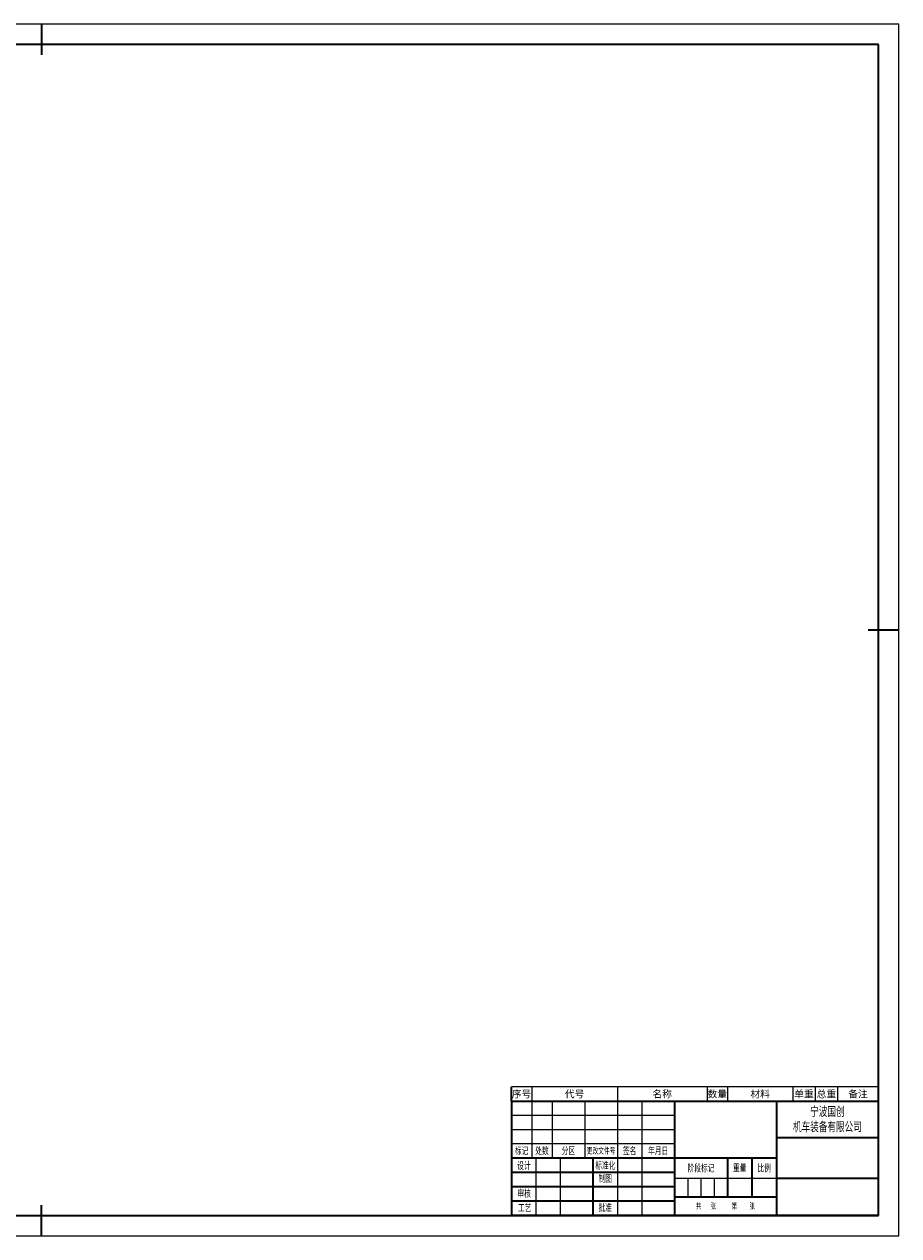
# Model space of a CAD drawing. Extents: x -831 to 10, y -66 to 528.
# Tile 2 of 2: x -419 to 10, y -66 to 528. Entities that reach past the tile are written whole.
import ezdxf
from ezdxf.enums import TextEntityAlignment as Align

# ---------------------------------------------------------------- set-up
doc = ezdxf.new("R2010")
doc.units = 0
doc.header["$MEASUREMENT"] = 0
doc.layers.get('0').update_dxf_attribs({"linetype": 'CONTINUOUS'})
for name, color, linetype, lineweight in [('02标注线', 3, 'CONTINUOUS', 18), ('03细实线', 4, 'CONTINUOUS', 15), ('尺寸线层', 3, 'CONTINUOUS', 18), ('粗实线层', 7, 'CONTINUOUS', 35), ('细实线', 4, 'CONTINUOUS', 13), ('细实线层', 7, 'CONTINUOUS', 18)]:
    doc.layers.add(name, color=color, linetype=linetype, lineweight=lineweight)
doc.layers.add('1', color=7, linetype='CONTINUOUS')
doc.styles.add('仿宋', font='simfang.ttf', dxfattribs={"width": 0.67, "height": 2.8})
doc.styles.add('宋体', font='txt')
doc.styles.add('标准', font='txt.shx', dxfattribs={"bigfont": 'gbcbig.shx'})

# ---------------------------------------------------------------- blocks, each defined once
blk = doc.blocks.new('$CAXA_FRAME_13B17AC1$_6')
at = {"layer": '粗实线层'}
for p, q in [((0, 297), (0, 282)), ((410.5, 287), (-395.5, 287)), ((410.5, -287), (410.5, 287)), ((420.5, 0), (405.5, 0)), ((0, -297), (0, -282)), ((-395.5, -287), (410.5, -287))]:
    blk.add_line(p, q, dxfattribs=at)
at = {"layer": '细实线层'}
for p, q in [((420.5, 297), (-420.5, 297)), ((420.5, -297), (420.5, 297)), ((-420.5, -297), (420.5, -297))]:
    blk.add_line(p, q, dxfattribs=at)
blk = doc.blocks.new('SPCADTITLE')
at = {"layer": '粗实线层'}
for p, q in [((-180, 56), (-180, 0)), ((-180, 56), (0, 56)), ((-100, 56), (-100, 0)), ((-50, 56), (-50, 0)), ((0, 0), (0, 56)), ((0, 38), (-50, 38)), ((-50, 28), (-180, 28)), ((-140, 28), (-140, 0)), ((-74, 28), (-74, 9)), ((-62, 28), (-62, 9)), ((-100, 21), (-180, 21)), ((0, 18), (-50, 18)), ((-100, 14), (-180, 14)), ((-100, 7), (-180, 7)), ((-50, 9), (-100, 9)), ((0, 0), (-180, 0))]:
    blk.add_line(p, q, dxfattribs=at)
at = {"layer": '细实线层'}
for p, q in [((-170, 56), (-170, 28)), ((-160, 56), (-160, 28)), ((-144, 56), (-144, 28)), ((-128, 56), (-128, 0)), ((-116, 56), (-116, 0)), ((-100, 49), (-180, 49)), ((-100, 42), (-180, 42)), ((-831, 30), (-806, 30)), ((-100, 35), (-180, 35)), ((-831, 24), (-806, 24)), ((-168, 28), (-168, 0)), ((-156, 28), (-156, 0)), ((-831, 18), (-806, 18)), ((-50, 18), (-100, 18)), ((-93.5, 18), (-93.5, 9)), ((-87, 18), (-87, 9)), ((-80.5, 18), (-80.5, 9)), ((-831, 12), (-806, 12))]:
    blk.add_line(p, q, dxfattribs=at)
at = {"layer": '02标注线', "char_height": 3.5, "attachment_point": 5, "line_spacing_factor": 0.963108, "style": '仿宋'}
for s, insert, width in [('阶段标记', (-87, 23), 26), ('重量', (-68, 23.25), 12), ('比例', (-56, 23), 12)]:
    blk.add_mtext(s, dxfattribs=dict(at, insert=insert, width=width))
at = {"layer": '03细实线', "style": '仿宋'}
for tag, height, width, p in [('USR_DJ', 3.5, 0.699444, (-68, 13.5)), ('比例', 3.5, 0.699444, (-56, 13.5)), ('共几张', 2, 0.67, (-84.11, 4.69)), ('第几张', 2, 0.67, (-66.9, 4.71))]:
    blk.add_attdef(tag, text='', height=height, dxfattribs=dict(at, width=width)).set_placement(p, align=Align.MIDDLE_CENTER)
at = {"layer": '1'}
for tag, height, style, width, p, p2 in [('SHEJI', 6.36, '宋体', 0.506972, (-167.75, 21.36), (-156.22, 21.36)), ('RIQI1', 2.8, '仿宋', 0.932592, (-153.13, 22.72), (-143.58, 22.72)), ('BIAOZHUNHUA', 6.36, '宋体', 0.230442, (-127.75, 21.36), (-116.22, 21.36)), ('RIQI4', 2.8, '仿宋', 0.932592, (-113.13, 22.72), (-103.58, 22.72)), ('ZHITU', 6.36, '宋体', 0.506972, (-127.75, 14.36), (-116.22, 14.36)), ('RIQI5', 2.8, '仿宋', 0.932592, (-113.13, 15.72), (-103.58, 15.72)), ('SHENHE', 6.36, '宋体', 0.422477, (-167.75, 7.36), (-156.22, 7.36)), ('GONGYI', 6.36, '宋体', 0.422477, (-167.75, 0.36), (-156.22, 0.36)), ('RIQI2', 2.8, '仿宋', 0.932592, (-153.13, 8.72), (-143.58, 8.72)), ('PIZHUN', 6.36, '宋体', 0.422477, (-127.75, 0.36), (-116.22, 0.36)), ('RIQI3', 2.8, '仿宋', 0.932592, (-153.13, 1.72), (-143.58, 1.72)), ('RIQI6', 2.8, '仿宋', 0.932592, (-113.13, 1.72), (-103.58, 1.72))]:
    blk.add_attdef(tag, text='', height=height, dxfattribs=dict(at, style=style, width=width)).set_placement(p, p2, align=Align.FIT)
at = {"layer": '1', "style": '标准', "width": 0.667, "flags": 1}
blk.add_attdef('ITEMKINDID', text='', height=2.5, dxfattribs=at).set_placement((-108.09, 10.09), align=Align.MIDDLE_CENTER)
at = {"layer": '尺寸线层', "attachment_point": 5, "line_spacing_factor": 0.963108, "style": '仿宋'}
for s, insert, char_height, width in [('标记', (-175, 31.5), 3.5, 16), ('处数', (-165, 31.5), 3.5, 16), ('分区', (-152, 31.5), 3.5, 16), ('更改文件号', (-136, 31.5), 3, 16), ('签名', (-122, 31.5), 3.5, 16), ('年月日', (-108, 31.5), 3.5, 16), ('设计', (-173.87, 24.21), 3.5, 16), ('标准化', (-133.87, 24.28), 3.5, 16), ('物料编号', (-818.74, 21.24), 2.8, 39.9562), ('制图', (-133.95, 17.92), 3.5, 16), ('审核', (-173.72, 10.6), 3.5, 16), ('工艺', (-173.5, 3.57), 3.5, 16), ('批准', (-133.95, 3.65), 3.5, 16), ('共   张     第    张', (-75.02, 4.44), 2.8, 46.2253)]:
    blk.add_mtext(s, dxfattribs=dict(at, insert=insert, char_height=char_height, width=width))
at = {"layer": '细实线', "insert": (-25, 47), "char_height": 4.5, "width": 50, "attachment_point": 5, "style": '仿宋'}
blk.add_mtext('{\\C3;宁波国创\\P机车装备有限公司}', dxfattribs=at)
at = {"layer": '细实线', "style": '仿宋', "width": 0.67}
for tag, p in [('MATERIAL', (-75, 42)), ('ITEMNAME', (-25, 28)), ('DRAWID', (-25, 9))]:
    blk.add_attdef(tag, text='', height=4.2, dxfattribs=at).set_placement(p, align=Align.MIDDLE_CENTER)
at = {"layer": '细实线', "ltscale": 0.5, "style": '宋体', "width": 0.455714}
blk.add_attdef('REVLABEL', text='', height=2.5, dxfattribs=at).set_placement((-821.57, 25.83), (-815.05, 25.83), align=Align.FIT)
at = {"layer": '细实线', "ltscale": 0.5, "style": '仿宋', "width": 0.67}
blk.add_attdef('ITEMCODE', text='', height=2.8, dxfattribs=at).set_placement((-818.7, 14.98), align=Align.MIDDLE_CENTER)
blk = doc.blocks.new('SPCADBOM')
for q in [(0, 7), (-180, 0)]:
    blk.add_line((0, 0), q)
at = {"layer": '03细实线', "color": 0}
blk.add_line((0, 7), (-180, 7), dxfattribs=at)
at = {"layer": '03细实线'}
for p, q in [((-170, 7), (-170, 0)), ((-128, 7), (-128, 0)), ((-84, 7), (-84, 0)), ((-74, 7), (-74, 0)), ((-42, 7), (-42, 0)), ((-31, 7), (-31, 0)), ((-20, 7), (-20, 0))]:
    blk.add_line(p, q, dxfattribs=at)
at = {"layer": '粗实线层'}
blk.add_line((-180, 0), (-180, 7), dxfattribs=at)
at = {"layer": '细实线', "style": '仿宋'}
for tag, p in [('PI_INCEALSEQ', (-175, 3.5)), ('DRAWID', (-149, 3.5)), ('ITEMNAME', (-106, 3.5)), ('QTY', (-79, 3.5)), ('MATERIAL', (-58, 3.5)), ('USR_DJ', (-36.5, 3.5)), ('USR_ZJ', (-25.5, 3.5)), ('NOTE', (-10, 3.5))]:
    blk.add_attdef(tag, text='', height=3.5, dxfattribs=at).set_placement(p, align=Align.MIDDLE_CENTER)
at = {"layer": '细实线', "style": '仿宋', "flags": 1}
blk.add_attdef('ITEMCODE', text='', height=3.5, dxfattribs=at).set_placement((7.67, 3.51), align=Align.MIDDLE_CENTER)

msp = doc.modelspace()

# ---------------------------------------------------------------- block references
msp.add_blockref('SPCADBOM', (0, 0)).add_auto_attribs({'DRAWID': '代号', 'NOTE': '备注', 'USR_ZJ': '总重', 'USR_DJ': '单重', 'MATERIAL': '材料', 'QTY': '数量', 'ITEMNAME': '名称', 'PI_INCEALSEQ': '序号'})
msp.add_blockref('SPCADTITLE', (0, -56))
at = {"layer": '粗实线层'}
msp.add_blockref('$CAXA_FRAME_13B17AC1$_6', (-410.5, 231), dxfattribs=at)

doc.saveas('drawing.dxf')
